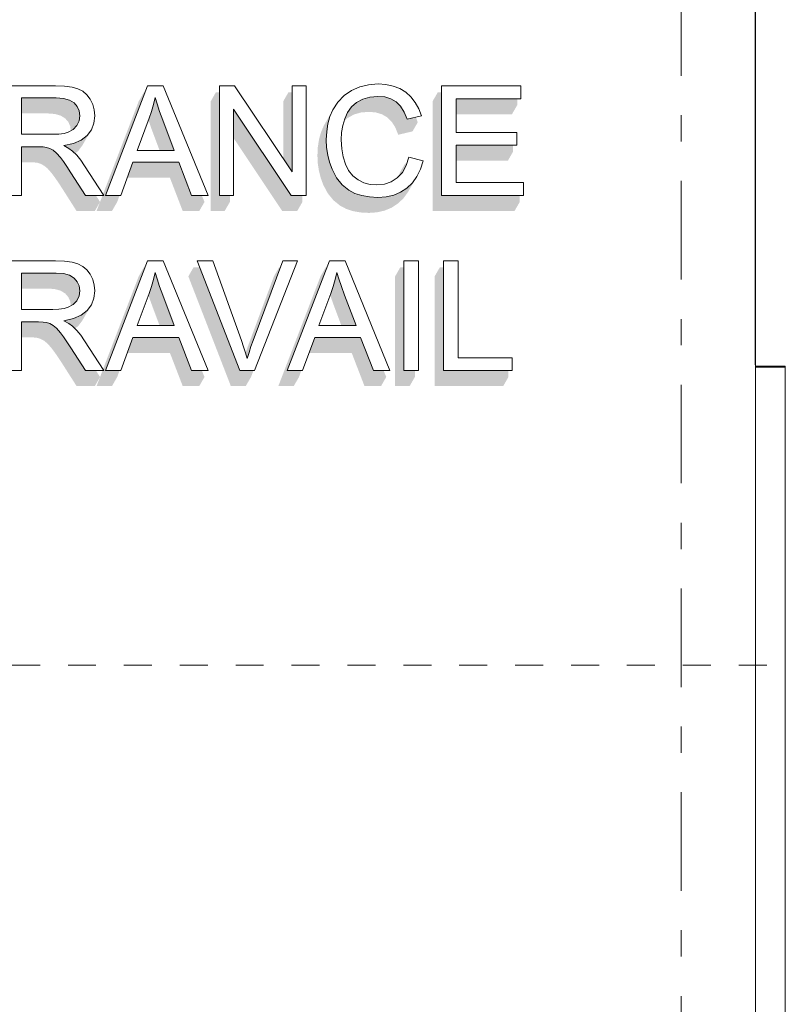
# Model space of a CAD drawing. Header units: millimetres. Extents: x -36476 to 2373, y -53000 to 10500.
# Tile 29 of 35: x -12754 to -10700, y 5150 to 7792. Entities that reach past the tile are written whole.
import ezdxf
from ezdxf.enums import TextEntityAlignment as Align

# ---------------------------------------------------------------- set-up
doc = ezdxf.new("R2010")
doc.units = ezdxf.units.MM
doc.header["$MEASUREMENT"] = 0
doc.linetypes.add('_TIRET COURT 1', pattern=[150, 75, -75])
doc.linetypes.add('Axe', pattern=[546.805537, 264.583325, -105.833328, 70.555556, -105.833328])
for name, color, linetype in [('Nouveau_2D - Dessin général', 7, 'Continuous'), ('Nouveau__Grille structurelle (axe_trame)', 7, 'Continuous'), ('Nouveau__Murs ext - Bardages', 7, 'Continuous'), ('Nouveau__Murs ext - Périphériques', 7, 'Continuous')]:
    doc.layers.add(name, color=color, linetype=linetype)
doc.styles.add('STYLE_GENERE_1', font='arial.ttf')

# ---------------------------------------------------------------- blocks, each defined once
blk = doc.blocks.new('Élément de coupe_8')
at = {"layer": 'Nouveau__Murs ext - Périphériques', "linetype": 'Continuous', "lineweight": 13}
for points in [[(-12637.8, 6865.9), (-12601.6, 6809.1), (-12552.6, 6809.1), (-12538.6, 6833.4), (-12548, 6809.1), (-12506.6, 6809.1), (-12492.6, 6833.5), (-12486.4, 6850.6), (-12524.2, 6850.6), (-12518.3, 6865.9), (-12526.2, 6865.9), (-12530.8, 6853.7), (-12528.8, 6850.6), (-12532, 6850.6), (-12538.6, 6833.5), (-12549.5, 6850.6), (-12577.8, 6850.6), (-12587.6, 6865.9)], [(-12298.8, 6865.9), (-12338.6, 6865.9), (-12316.8, 6809.1), (-12272.4, 6809.1), (-12258.3, 6833.5), (-12265.3, 6850.6), (-12292.9, 6850.6)], [(-12209.6, 6865.9), (-12187.6, 6809.1), (-12147.6, 6809.1), (-12133.6, 6833.5), (-12126.9, 6850.6), (-12163.8, 6850.6), (-12169.7, 6865.9)], [(-12060.2, 6809.1), (-12018.8, 6809.1), (-12004.8, 6833.5), (-11998.6, 6850.6), (-12036.4, 6850.6), (-12030.5, 6865.9), (-12038.4, 6865.9)], [(-11811.1, 6865.9), (-11850.9, 6865.9), (-11829, 6809.1), (-11784.6, 6809.1), (-11770.6, 6833.5), (-11777.6, 6850.6), (-11805.2, 6850.6)], [(-11746.8, 6809.1), (-11707.8, 6809.1), (-11693.8, 6833.5), (-11693.8, 6850.6), (-11723, 6850.6), (-11723, 6865.9), (-11746.8, 6865.9)], [(-11616.9, 6865.9), (-11640.7, 6865.9), (-11640.7, 6809.1), (-11456.7, 6809.1), (-11442.7, 6833.5), (-11442.7, 6850.6), (-11616.9, 6850.6)]]:
    blk.add_hatch(color=7, dxfattribs=at).paths.add_polyline_path(points)
at = {"layer": 'Nouveau__Murs ext - Périphériques', "color": 7, "linetype": 'Continuous', "lineweight": 5}
blk.add_line((-10779.6, 4570), (-10779.6, 6865.9), dxfattribs=at)
blk = doc.blocks.new('Élément de coupe_11')
at = {"layer": 'Nouveau__Murs ext - Périphériques', "linetype": 'Continuous', "lineweight": 13}
for points in [[(-12749.4, 7451.2), (-12749.4, 7409.7), (-12728, 7409.7), (-12715, 7409.4), (-12706.3, 7408.3), (-12697.3, 7405.2), (-12688.5, 7400.5), (-12679.2, 7392.7), (-12668.7, 7380.8), (-12660.7, 7370), (-12651.3, 7356.5), (-12640.6, 7340.2), (-12601.6, 7278.9), (-12552.6, 7278.9), (-12538.6, 7303.3), (-12548, 7278.9), (-12506.6, 7278.9), (-12492.6, 7303.3), (-12486.4, 7320.4), (-12524.2, 7320.4), (-12417.6, 7597.8), (-12420.9, 7597.8), (-12434.9, 7573.4), (-12530.8, 7323.6), (-12528.8, 7320.4), (-12532, 7320.4), (-12538.6, 7303.3), (-12549.5, 7320.4), (-12577.8, 7320.4), (-12616.8, 7381.7), (-12627.5, 7398), (-12636.9, 7411.5), (-12644.9, 7422.3), (-12655.4, 7434.2), (-12664.7, 7442), (-12673.5, 7446.7), (-12682.5, 7449.8), (-12691.2, 7450.9), (-12704.2, 7451.2)], [(-12408.7, 7522.9), (-12402.5, 7504.7), (-12393.9, 7481.4), (-12378.8, 7441.4), (-12339.4, 7441.4), (-12370.1, 7522.9), (-12378.7, 7546.2), (-12385.6, 7566.6), (-12391, 7584), (-12395.2, 7565.2), (-12400.5, 7546.4), (-12406.9, 7527.8)], [(-12227.6, 7597.8), (-12241.6, 7573.4), (-12241.6, 7278.9), (-12204.3, 7278.9), (-12190.2, 7303.3), (-12190.2, 7320.4), (-12217.8, 7320.4), (-12217.8, 7597.8)], [(-12047, 7573.4), (-12047, 7419.3), (-12023.1, 7383.7), (-12023.1, 7597.8), (-12032.9, 7597.8)], [(-11882.1, 7526.6), (-11884, 7519.9), (-11873.9, 7528.8), (-11857.4, 7537.9), (-11838.5, 7543.3), (-11817.1, 7545.1), (-11798.6, 7543.5), (-11782.2, 7538.6), (-11768.1, 7530.4), (-11756.1, 7518.7), (-11746.2, 7503.1), (-11738.4, 7483.6), (-11700, 7492.7), (-11686, 7517.1), (-11691, 7530.7), (-11714.6, 7525.1), (-11722.4, 7544.6), (-11732.3, 7560.2), (-11744.3, 7571.9), (-11758.4, 7580.1), (-11774.8, 7585), (-11793.3, 7586.6), (-11814.7, 7584.8), (-11833.6, 7579.4), (-11850.1, 7570.3), (-11863.8, 7558.3), (-11874.5, 7543.7)], [(-11646.2, 7573.4), (-11646.2, 7278.9), (-11426.4, 7278.9), (-11412.4, 7303.3), (-11412.4, 7320.4), (-11622.4, 7320.4), (-11622.4, 7597.8), (-11632.2, 7597.8)], [(-12749.4, 7540.9), (-12680, 7540.9), (-12660.1, 7539.4), (-12644.1, 7534.9), (-12632.1, 7527.4), (-12623.6, 7517.6), (-12618.6, 7506.2), (-12617, 7494.2), (-12610.6, 7497.7), (-12600.9, 7508.2), (-12595, 7520.8), (-12593.1, 7534.6), (-12594.8, 7547.7), (-12599.8, 7559.1), (-12608.2, 7568.9), (-12620.3, 7576.4), (-12636.3, 7580.9), (-12656.2, 7582.4), (-12749.4, 7582.4)], [(-11583.4, 7538.7), (-11433.2, 7538.7), (-11419.2, 7563.1), (-11419.2, 7580.2), (-11583.4, 7580.2)], [(-12180.4, 7551.9), (-12180.4, 7474.7), (-12049.6, 7278.9), (-12009.6, 7278.9), (-11995.6, 7303.3), (-11995.6, 7320.4), (-12025.8, 7320.4)], [(-11955.3, 7428.4), (-11954.4, 7407.6), (-11951.5, 7387.6), (-11946.6, 7368.2), (-11939.8, 7349.4), (-11927.8, 7326.9), (-11912.7, 7308.1), (-11894.4, 7293.3), (-11878.3, 7284.8), (-11860.1, 7278.7), (-11839.6, 7275.1), (-11816.9, 7273.9), (-11794.8, 7275.5), (-11774.5, 7280.2), (-11755.9, 7288.1), (-11739.1, 7299.1), (-11724.4, 7313.1), (-11712.1, 7330), (-11698.1, 7354.4), (-11692.5, 7365.8), (-11700.6, 7354.7), (-11715.3, 7340.6), (-11732.1, 7329.6), (-11750.7, 7321.7), (-11771, 7317), (-11793.1, 7315.4), (-11815.8, 7316.6), (-11836.3, 7320.3), (-11854.5, 7326.3), (-11870.6, 7334.8), (-11888.9, 7349.6), (-11904, 7368.4), (-11916, 7390.9), (-11922.8, 7409.7), (-11927.6, 7429.1), (-11930.6, 7449.1), (-11931.5, 7469.9), (-11930.4, 7492.2), (-11927.1, 7513), (-11921.6, 7532.3), (-11916.2, 7544.9), (-11923.8, 7533.1), (-11937.8, 7508.6), (-11945.5, 7490.8), (-11951, 7471.5), (-11954.2, 7450.7)], [(-12610.1, 7460.1), (-12635.9, 7454.4), (-12622.3, 7447), (-12612.4, 7439.8), (-12605.9, 7433.2), (-12597, 7440.2), (-12585.7, 7455.7), (-12571.7, 7480.1), (-12568.7, 7487.8), (-12573.2, 7481.7), (-12589.2, 7469.2)], [(-11583.4, 7455.4), (-11583.4, 7413.9), (-11444.3, 7413.9), (-11430.3, 7438.3), (-11430.3, 7455.4)], [(-12465.5, 7368.1), (-12351.1, 7368.1), (-12316.8, 7278.9), (-12272.4, 7278.9), (-12258.3, 7303.3), (-12265.3, 7320.4), (-12292.9, 7320.4), (-12327.3, 7409.6), (-12450.4, 7409.6)], [(-11734, 7382.2), (-11737.2, 7371.6), (-11727.4, 7382.3), (-11717.1, 7400.9), (-11715.7, 7405.5), (-11720, 7406.6)], [(-12749.4, 7071), (-12680, 7071), (-12660.1, 7069.5), (-12644.1, 7065), (-12632.1, 7057.6), (-12623.6, 7047.8), (-12618.6, 7036.3), (-12617, 7024.3), (-12610.6, 7027.8), (-12600.9, 7038.3), (-12595, 7051), (-12593.1, 7064.7), (-12594.8, 7077.8), (-12599.8, 7089.3), (-12608.2, 7099.1), (-12620.3, 7106.5), (-12636.3, 7111), (-12656.2, 7112.5), (-12749.4, 7112.5)], [(-12526.2, 6865.9), (-12518.3, 6865.9), (-12417.6, 7128), (-12420.9, 7128), (-12434.9, 7103.6)], [(-12408.7, 7053), (-12402.5, 7034.9), (-12393.9, 7011.6), (-12378.8, 6971.5), (-12339.4, 6971.5), (-12370.1, 7053.1), (-12378.7, 7076.4), (-12385.6, 7096.7), (-12391, 7114.1), (-12395.2, 7095.3), (-12400.5, 7076.5), (-12406.9, 7057.9)], [(-12301.7, 7103.6), (-12209.6, 6865.9), (-12169.7, 6865.9), (-12271.3, 7128), (-12287.7, 7128)], [(-12148.3, 6898.6), (-12148.2, 6898.3), (-12143.7, 6882.9), (-12138.9, 6899), (-12133.6, 6915), (-12127.8, 6931.1), (-12054.6, 7128), (-12058.1, 7128), (-12072.1, 7103.6)], [(-11947.1, 7103.6), (-12038.4, 6865.9), (-12030.5, 6865.9), (-11929.9, 7128), (-11933.1, 7128)], [(-11919.1, 7057.9), (-11920.9, 7053), (-11914.7, 7034.9), (-11906.1, 7011.6), (-11891, 6971.5), (-11851.6, 6971.5), (-11882.3, 7053.1), (-11890.9, 7076.4), (-11897.9, 7096.7), (-11903.2, 7114.1), (-11907.5, 7095.3), (-11912.8, 7076.5)], [(-11732.8, 7128), (-11746.8, 7103.6), (-11746.8, 6865.9), (-11723, 6865.9), (-11723, 7128)], [(-11640.7, 7103.6), (-11640.7, 6865.9), (-11616.9, 6865.9), (-11616.9, 7128), (-11626.7, 7128)], [(-12635.9, 6984.6), (-12622.3, 6977.2), (-12612.4, 6969.9), (-12605.9, 6963.4), (-12597, 6970.4), (-12585.7, 6985.8), (-12571.7, 7010.2), (-12568.7, 7018), (-12573.2, 7011.9), (-12589.2, 6999.3), (-12610.1, 6990.2)], [(-12749.4, 6981.3), (-12749.4, 6939.8), (-12728, 6939.8), (-12715, 6939.5), (-12706.3, 6938.4), (-12697.3, 6935.4), (-12688.5, 6930.6), (-12679.2, 6922.9), (-12668.7, 6910.9), (-12660.7, 6900.1), (-12651.3, 6886.6), (-12640.6, 6870.3), (-12637.8, 6865.9), (-12587.6, 6865.9), (-12616.8, 6911.8), (-12627.5, 6928.1), (-12636.9, 6941.7), (-12644.9, 6952.4), (-12655.4, 6964.4), (-12664.7, 6972.1), (-12673.5, 6976.9), (-12682.5, 6979.9), (-12691.2, 6981), (-12704.2, 6981.3)], [(-12450.4, 6939.8), (-12465.5, 6898.2), (-12351.1, 6898.2), (-12338.6, 6865.9), (-12298.8, 6865.9), (-12327.3, 6939.8)], [(-11977.7, 6898.2), (-11863.3, 6898.2), (-11850.9, 6865.9), (-11811.1, 6865.9), (-11839.5, 6939.8), (-11962.7, 6939.8)]]:
    blk.add_hatch(color=7, dxfattribs=at).paths.add_polyline_path(points)
at = {"layer": 'Nouveau__Murs ext - Périphériques', "color": 7, "linetype": 'Continuous', "lineweight": 30}
blk.add_line((-10779.6, 6865.9), (-10779.6, 8220), dxfattribs=at)
blk = doc.blocks.new('Élément de coupe_51')
at = {"layer": 'Nouveau__Murs ext - Bardages', "color": 7, "linetype": 'Continuous', "lineweight": 13}
for p in [(-10779.6, 6859.8), (-10699.7, 2502.8)]:
    blk.add_line(p, (-10699.7, 6859.8), dxfattribs=at)
blk = doc.blocks.new('Élément de coupe_77')
at = {"layer": 'Nouveau__Murs ext - Bardages', "color": 7, "linetype": 'Continuous', "lineweight": 13}
for p, q in [((-12839.6, 7614.9), (-13038.3, 7614.9)), ((-13038.3, 7614.9), (-13038.3, 7320.4)), ((-12839.6, 7580.2), (-12839.6, 7614.9)), ((-12657.8, 7614.9), (-12788.3, 7614.9)), ((-12788.3, 7614.9), (-12788.3, 7320.4)), ((-12633.6, 7614.1), (-12657.8, 7614.9)), ((-12613.7, 7611.4), (-12633.6, 7614.1)), ((-12597.9, 7607), (-12613.7, 7611.4)), ((-12411.1, 7614.9), (-12524.2, 7320.4)), ((-12369.1, 7614.9), (-12411.1, 7614.9)), ((-12248.5, 7320.4), (-12369.1, 7614.9)), ((-12177.8, 7614.9), (-12217.8, 7614.9)), ((-12217.8, 7614.9), (-12217.8, 7320.4)), ((-12023.1, 7383.7), (-12177.8, 7614.9)), ((-11985.8, 7614.9), (-12023.1, 7614.9)), ((-12023.1, 7614.9), (-12023.1, 7383.7)), ((-11985.8, 7320.4), (-11985.8, 7614.9)), ((-11841.6, 7612.1), (-11863.9, 7602.2)), ((-11817.8, 7618), (-11841.6, 7612.1)), ((-11792.5, 7620), (-11817.8, 7618)), ((-11771.3, 7618.6), (-11792.5, 7620)), ((-11751.8, 7614.3), (-11771.3, 7618.6)), ((-11734.1, 7607.3), (-11751.8, 7614.3)), ((-11409.4, 7614.9), (-11622.4, 7614.9)), ((-11622.4, 7614.9), (-11622.4, 7320.4)), ((-11409.4, 7580.2), (-11409.4, 7614.9)), ((-12585.2, 7600.4), (-12597.9, 7607)), ((-12574.2, 7591), (-12585.2, 7600.4)), ((-12565.2, 7579), (-12574.2, 7591)), ((-12395.2, 7565.2), (-12391, 7584)), ((-12391, 7584), (-12385.6, 7566.6)), ((-11883.9, 7588.5), (-11900.6, 7571.2)), ((-11863.9, 7602.2), (-11883.9, 7588.5)), ((-11833.6, 7579.4), (-11814.7, 7584.8)), ((-11814.7, 7584.8), (-11793.3, 7586.6)), ((-11793.3, 7586.6), (-11774.8, 7585)), ((-11774.8, 7585), (-11758.4, 7580.1)), ((-11718.2, 7597.5), (-11734.1, 7607.3)), ((-11704.3, 7585.1), (-11718.2, 7597.5)), ((-11692.6, 7570.4), (-11704.3, 7585.1)), ((-12999.3, 7489), (-12999.3, 7580.2)), ((-12999.3, 7580.2), (-12839.6, 7580.2)), ((-12749.4, 7485), (-12749.4, 7582.4)), ((-12749.4, 7582.4), (-12656.2, 7582.4)), ((-12656.2, 7582.4), (-12636.3, 7580.9)), ((-12636.3, 7580.9), (-12620.3, 7576.4)), ((-12620.3, 7576.4), (-12608.2, 7568.9)), ((-12608.2, 7568.9), (-12599.8, 7559.1)), ((-12599.8, 7559.1), (-12594.8, 7547.7)), ((-12558.3, 7565.1), (-12565.2, 7579)), ((-12554.3, 7550.3), (-12558.3, 7565.1)), ((-12400.5, 7546.4), (-12395.2, 7565.2)), ((-12385.6, 7566.6), (-12378.7, 7546.2)), ((-11900.6, 7571.2), (-11914, 7550.2)), ((-11874.5, 7543.7), (-11863.8, 7558.3)), ((-11863.8, 7558.3), (-11850.1, 7570.3)), ((-11850.1, 7570.3), (-11833.6, 7579.4)), ((-11758.4, 7580.1), (-11744.3, 7571.9)), ((-11744.3, 7571.9), (-11732.3, 7560.2)), ((-11732.3, 7560.2), (-11722.4, 7544.6)), ((-11683.3, 7553.4), (-11692.6, 7570.4)), ((-11583.4, 7490), (-11583.4, 7580.2)), ((-11583.4, 7580.2), (-11409.4, 7580.2)), ((-12593.1, 7534.6), (-12595, 7520.8)), ((-12594.8, 7547.7), (-12593.1, 7534.6)), ((-12555.2, 7514.8), (-12552.9, 7534.6)), ((-12552.9, 7534.6), (-12554.3, 7550.3)), ((-12406.9, 7527.8), (-12400.5, 7546.4)), ((-12378.7, 7546.2), (-12370.1, 7522.9)), ((-12180.4, 7320.4), (-12180.4, 7551.9)), ((-12180.4, 7551.9), (-12025.8, 7320.4)), ((-11921.6, 7532.3), (-11927.1, 7513)), ((-11914, 7550.2), (-11921.6, 7532.3)), ((-11882.1, 7526.6), (-11874.5, 7543.7)), ((-11722.4, 7544.6), (-11714.6, 7525.1)), ((-11714.6, 7525.1), (-11676.2, 7534.2)), ((-11676.2, 7534.2), (-11683.3, 7553.4)), ((-12600.9, 7508.2), (-12610.6, 7497.7)), ((-12595, 7520.8), (-12600.9, 7508.2)), ((-12561.9, 7497.2), (-12555.2, 7514.8)), ((-12439.2, 7441.4), (-12406.9, 7527.8)), ((-12370.1, 7522.9), (-12339.4, 7441.4)), ((-11927.1, 7513), (-11930.4, 7492.2)), ((-11890.3, 7489.3), (-11887.3, 7508.2)), ((-11887.3, 7508.2), (-11882.1, 7526.6)), ((-12861.1, 7489), (-12999.3, 7489)), ((-12861.1, 7454.2), (-12861.1, 7489)), ((-12665.6, 7485), (-12749.4, 7485)), ((-12649.1, 7485.6), (-12665.6, 7485)), ((-12635.2, 7487.4), (-12649.1, 7485.6)), ((-12623.8, 7490.5), (-12635.2, 7487.4)), ((-12610.6, 7497.7), (-12623.8, 7490.5)), ((-12589.2, 7469.2), (-12573.2, 7481.7)), ((-12573.2, 7481.7), (-12561.9, 7497.2)), ((-11930.4, 7492.2), (-11931.5, 7469.9)), ((-11891.4, 7470.1), (-11890.3, 7489.3)), ((-11420.5, 7490), (-11583.4, 7490)), ((-11420.5, 7455.4), (-11420.5, 7490)), ((-12999.3, 7320.4), (-12999.3, 7454.2)), ((-12999.3, 7454.2), (-12861.1, 7454.2)), ((-12635.9, 7454.4), (-12610.1, 7460.1)), ((-12622.3, 7447), (-12635.9, 7454.4)), ((-12610.1, 7460.1), (-12589.2, 7469.2)), ((-11931.5, 7469.9), (-11930.6, 7449.1)), ((-11890.1, 7446.1), (-11891.4, 7470.1)), ((-11583.4, 7355.2), (-11583.4, 7455.4)), ((-11583.4, 7455.4), (-11420.5, 7455.4)), ((-12749.4, 7320.4), (-12749.4, 7451.2)), ((-12749.4, 7451.2), (-12704.2, 7451.2)), ((-12704.2, 7451.2), (-12691.2, 7450.9)), ((-12691.2, 7450.9), (-12682.5, 7449.8)), ((-12682.5, 7449.8), (-12673.5, 7446.7)), ((-12673.5, 7446.7), (-12664.7, 7442)), ((-12664.7, 7442), (-12655.4, 7434.2)), ((-12655.4, 7434.2), (-12644.9, 7422.3)), ((-12612.4, 7439.8), (-12622.3, 7447)), ((-12601.2, 7428.4), (-12612.4, 7439.8)), ((-12590.4, 7415.4), (-12601.2, 7428.4)), ((-12339.4, 7441.4), (-12439.2, 7441.4)), ((-11930.6, 7449.1), (-11927.6, 7429.1)), ((-11927.6, 7429.1), (-11922.8, 7409.7)), ((-11886.5, 7424.2), (-11890.1, 7446.1)), ((-12644.9, 7422.3), (-12636.9, 7411.5)), ((-12636.9, 7411.5), (-12627.5, 7398)), ((-12580, 7400.6), (-12590.4, 7415.4)), ((-12528.8, 7320.4), (-12580, 7400.6)), ((-12482.8, 7320.4), (-12450.4, 7409.6)), ((-12450.4, 7409.6), (-12327.3, 7409.6)), ((-12327.3, 7409.6), (-12292.9, 7320.4)), ((-11922.8, 7409.7), (-11916, 7390.9)), ((-11880.4, 7404.5), (-11886.5, 7424.2)), ((-11871.8, 7387.4), (-11880.4, 7404.5)), ((-11717.1, 7400.9), (-11727.4, 7382.3)), ((-11710.2, 7423.7), (-11717.1, 7400.9)), ((-11671.2, 7413.8), (-11710.2, 7423.7)), ((-11678.5, 7391.3), (-11671.2, 7413.8)), ((-12627.5, 7398), (-12616.8, 7381.7)), ((-12616.8, 7381.7), (-12577.8, 7320.4)), ((-11916, 7390.9), (-11904, 7368.4)), ((-11860.4, 7373.4), (-11871.8, 7387.4)), ((-11846.4, 7362.6), (-11860.4, 7373.4)), ((-11727.4, 7382.3), (-11740.9, 7367.6)), ((-11688.3, 7371.5), (-11678.5, 7391.3)), ((-11904, 7368.4), (-11888.9, 7349.6)), ((-11888.9, 7349.6), (-11870.6, 7334.8)), ((-11830.5, 7354.9), (-11846.4, 7362.6)), ((-11813.9, 7350.3), (-11830.5, 7354.9)), ((-11796.3, 7348.8), (-11813.9, 7350.3)), ((-11775.6, 7350.9), (-11796.3, 7348.8)), ((-11757.1, 7357.1), (-11775.6, 7350.9)), ((-11740.9, 7367.6), (-11757.1, 7357.1)), ((-11715.3, 7340.6), (-11700.6, 7354.7)), ((-11700.6, 7354.7), (-11688.3, 7371.5)), ((-11402.6, 7355.2), (-11583.4, 7355.2)), ((-11402.6, 7320.4), (-11402.6, 7355.2)), ((-13038.3, 7320.4), (-12999.3, 7320.4)), ((-12788.3, 7320.4), (-12749.4, 7320.4)), ((-12577.8, 7320.4), (-12528.8, 7320.4)), ((-12524.2, 7320.4), (-12482.8, 7320.4)), ((-12292.9, 7320.4), (-12248.5, 7320.4)), ((-12217.8, 7320.4), (-12180.4, 7320.4)), ((-12025.8, 7320.4), (-11985.8, 7320.4)), ((-11870.6, 7334.8), (-11854.5, 7326.3)), ((-11854.5, 7326.3), (-11836.3, 7320.3)), ((-11836.3, 7320.3), (-11815.8, 7316.6)), ((-11771, 7317), (-11750.7, 7321.7)), ((-11750.7, 7321.7), (-11732.1, 7329.6)), ((-11732.1, 7329.6), (-11715.3, 7340.6)), ((-11622.4, 7320.4), (-11402.6, 7320.4)), ((-11815.8, 7316.6), (-11793.1, 7315.4)), ((-11793.1, 7315.4), (-11771, 7317))]:
    blk.add_line(p, q, dxfattribs=at)
blk = doc.blocks.new('Élément de coupe_78')
at = {"layer": 'Nouveau__Murs ext - Bardages', "color": 7, "linetype": 'Continuous', "lineweight": 13}
for p, q in [((-12828.9, 7145.1), (-13062.4, 7145.1)), ((-13062.4, 7145.1), (-13062.4, 7110.3)), ((-12828.9, 7110.3), (-12828.9, 7145.1)), ((-12657.8, 7145.1), (-12788.3, 7145.1)), ((-12788.3, 7145.1), (-12788.3, 6850.6)), ((-12633.6, 7144.2), (-12657.8, 7145.1)), ((-12613.7, 7141.5), (-12633.6, 7144.2)), ((-12597.9, 7137.1), (-12613.7, 7141.5)), ((-12585.2, 7130.5), (-12597.9, 7137.1)), ((-12411.1, 7145.1), (-12524.2, 6850.6)), ((-12369.1, 7145.1), (-12411.1, 7145.1)), ((-12248.5, 6850.6), (-12369.1, 7145.1)), ((-12235.7, 7145.1), (-12277.9, 7145.1)), ((-12277.9, 7145.1), (-12163.8, 6850.6)), ((-12159.1, 6931.1), (-12235.7, 7145.1)), ((-12048.3, 7145.1), (-12127.8, 6931.1)), ((-12123.8, 6850.6), (-12008.5, 7145.1)), ((-12008.5, 7145.1), (-12048.3, 7145.1)), ((-11923.3, 7145.1), (-12036.4, 6850.6)), ((-11881.3, 7145.1), (-11923.3, 7145.1)), ((-11760.8, 6850.6), (-11881.3, 7145.1)), ((-11684, 7145.1), (-11723, 7145.1)), ((-11723, 7145.1), (-11723, 6850.6)), ((-11684, 6850.6), (-11684, 7145.1)), ((-11578, 7145.1), (-11616.9, 7145.1)), ((-11616.9, 7145.1), (-11616.9, 6850.6)), ((-11578, 6885.3), (-11578, 7145.1)), ((-13062.4, 7110.3), (-12965.3, 7110.3)), ((-12965.3, 7110.3), (-12965.3, 6850.6)), ((-12926.4, 6850.6), (-12926.4, 7110.3)), ((-12926.4, 7110.3), (-12828.9, 7110.3)), ((-12749.4, 7015.1), (-12749.4, 7112.5)), ((-12749.4, 7112.5), (-12656.2, 7112.5)), ((-12656.2, 7112.5), (-12636.3, 7111)), ((-12636.3, 7111), (-12620.3, 7106.5)), ((-12574.2, 7121.1), (-12585.2, 7130.5)), ((-12565.2, 7109.1), (-12574.2, 7121.1)), ((-12558.3, 7095.2), (-12565.2, 7109.1)), ((-12395.2, 7095.3), (-12391, 7114.1)), ((-12391, 7114.1), (-12385.6, 7096.7)), ((-11907.5, 7095.3), (-11903.2, 7114.1)), ((-11903.2, 7114.1), (-11897.9, 7096.7)), ((-12620.3, 7106.5), (-12608.2, 7099.1)), ((-12608.2, 7099.1), (-12599.8, 7089.3)), ((-12599.8, 7089.3), (-12594.8, 7077.8)), ((-12554.3, 7080.4), (-12558.3, 7095.2)), ((-12400.5, 7076.5), (-12395.2, 7095.3)), ((-12385.6, 7096.7), (-12378.7, 7076.4)), ((-11912.8, 7076.5), (-11907.5, 7095.3)), ((-11897.9, 7096.7), (-11890.9, 7076.4)), ((-12593.1, 7064.7), (-12595, 7051)), ((-12594.8, 7077.8), (-12593.1, 7064.7)), ((-12555.2, 7044.9), (-12552.9, 7064.7)), ((-12552.9, 7064.7), (-12554.3, 7080.4)), ((-12439.2, 6971.5), (-12406.9, 7057.9)), ((-12406.9, 7057.9), (-12400.5, 7076.5)), ((-12378.7, 7076.4), (-12370.1, 7053.1)), ((-11951.4, 6971.5), (-11919.1, 7057.9)), ((-11919.1, 7057.9), (-11912.8, 7076.5)), ((-11890.9, 7076.4), (-11882.3, 7053.1)), ((-12600.9, 7038.3), (-12610.6, 7027.8)), ((-12595, 7051), (-12600.9, 7038.3)), ((-12561.9, 7027.3), (-12555.2, 7044.9)), ((-12370.1, 7053.1), (-12339.4, 6971.5)), ((-11882.3, 7053.1), (-11851.6, 6971.5)), ((-12665.6, 7015.1), (-12749.4, 7015.1)), ((-12649.1, 7015.7), (-12665.6, 7015.1)), ((-12635.2, 7017.5), (-12649.1, 7015.7)), ((-12623.8, 7020.6), (-12635.2, 7017.5)), ((-12610.6, 7027.8), (-12623.8, 7020.6)), ((-12589.2, 6999.3), (-12573.2, 7011.9)), ((-12573.2, 7011.9), (-12561.9, 7027.3)), ((-12749.4, 6850.6), (-12749.4, 6981.3)), ((-12749.4, 6981.3), (-12704.2, 6981.3)), ((-12704.2, 6981.3), (-12691.2, 6981)), ((-12691.2, 6981), (-12682.5, 6979.9)), ((-12682.5, 6979.9), (-12673.5, 6976.9)), ((-12673.5, 6976.9), (-12664.7, 6972.1)), ((-12635.9, 6984.6), (-12610.1, 6990.2)), ((-12622.3, 6977.2), (-12635.9, 6984.6)), ((-12612.4, 6969.9), (-12622.3, 6977.2)), ((-12610.1, 6990.2), (-12589.2, 6999.3)), ((-12664.7, 6972.1), (-12655.4, 6964.4)), ((-12655.4, 6964.4), (-12644.9, 6952.4)), ((-12644.9, 6952.4), (-12636.9, 6941.7)), ((-12601.2, 6958.6), (-12612.4, 6969.9)), ((-12590.4, 6945.5), (-12601.2, 6958.6)), ((-12339.4, 6971.5), (-12439.2, 6971.5)), ((-11851.6, 6971.5), (-11951.4, 6971.5)), ((-12636.9, 6941.7), (-12627.5, 6928.1)), ((-12627.5, 6928.1), (-12616.8, 6911.8)), ((-12580, 6930.7), (-12590.4, 6945.5)), ((-12528.8, 6850.6), (-12580, 6930.7)), ((-12482.8, 6850.6), (-12450.4, 6939.8)), ((-12450.4, 6939.8), (-12327.3, 6939.8)), ((-12327.3, 6939.8), (-12292.9, 6850.6)), ((-12153.3, 6914.3), (-12159.1, 6931.1)), ((-12127.8, 6931.1), (-12133.6, 6915)), ((-11995, 6850.6), (-11962.7, 6939.8)), ((-11962.7, 6939.8), (-11839.5, 6939.8)), ((-11839.5, 6939.8), (-11805.2, 6850.6)), ((-12616.8, 6911.8), (-12577.8, 6850.6)), ((-12148.2, 6898.3), (-12153.3, 6914.3)), ((-12143.7, 6882.9), (-12148.2, 6898.3)), ((-12138.9, 6899), (-12143.7, 6882.9)), ((-12133.6, 6915), (-12138.9, 6899)), ((-11432.9, 6885.3), (-11578, 6885.3)), ((-11432.9, 6850.6), (-11432.9, 6885.3)), ((-12965.3, 6850.6), (-12926.4, 6850.6)), ((-12788.3, 6850.6), (-12749.4, 6850.6)), ((-12577.8, 6850.6), (-12528.8, 6850.6)), ((-12524.2, 6850.6), (-12482.8, 6850.6)), ((-12292.9, 6850.6), (-12248.5, 6850.6)), ((-12163.8, 6850.6), (-12123.8, 6850.6)), ((-12036.4, 6850.6), (-11995, 6850.6)), ((-11805.2, 6850.6), (-11760.8, 6850.6)), ((-11723, 6850.6), (-11684, 6850.6)), ((-11616.9, 6850.6), (-11432.9, 6850.6))]:
    blk.add_line(p, q, dxfattribs=at)
blk = doc.blocks.new('Élément de coupe_93')
at = {"layer": 'Nouveau__Murs ext - Bardages', "color": 7, "linetype": 'Continuous', "lineweight": 13}
for p, q in [((-10779.6, 6862.8), (-10699.7, 6862.8)), ((-10699.7, 6862.8), (-10699.7, 6859.8))]:
    blk.add_line(p, q, dxfattribs=at)
blk = doc.blocks.new('Marque grille standard[5]', base_point=(-10979.6, 10000))
at = {"layer": 'Nouveau__Grille structurelle (axe_trame)', "color": 1, "linetype": 'Axe', "lineweight": 20}
blk.add_line((-10979.6, 9000), (-10979.6, -3000), dxfattribs=at)
at = {"layer": 'Nouveau__Grille structurelle (axe_trame)', "color": 7, "lineweight": 13, "style": 'STYLE_GENERE_1'}
for tag, p in [('AC_MarkerText_1_0', (-10979.6, 10337.5)), ('AC_MarkerText_1_1', (-10979.6, -4162.5))]:
    blk.add_attdef(tag, text='', height=175, rotation=360, dxfattribs=at).set_placement(p, align=Align.TOP_CENTER)

msp = doc.modelspace()

# ---------------------------------------------------------------- linework, layer by layer
at = {"layer": 'Nouveau_2D - Dessin général', "color": 7, "linetype": '_TIRET COURT 1', "lineweight": 13}
msp.add_line((-10749.6, 6060), (-28433.6, 6060), dxfattribs=at)

# ---------------------------------------------------------------- block references
at = {"layer": 'Nouveau__Grille structurelle (axe_trame)', "color": 7, "linetype": 'Continuous', "lineweight": 13}
msp.add_blockref('Marque grille standard[5]', (-10979.6, 10000), dxfattribs=at)
at = {"layer": 'Nouveau__Murs ext - Bardages', "lineweight": 0}
for name in ['Élément de coupe_77', 'Élément de coupe_78', 'Élément de coupe_93', 'Élément de coupe_51']:
    msp.add_blockref(name, (0, 0), dxfattribs=at)
at = {"layer": 'Nouveau__Murs ext - Périphériques', "lineweight": 0}
for name in ['Élément de coupe_11', 'Élément de coupe_8']:
    msp.add_blockref(name, (0, 0), dxfattribs=at)

doc.saveas('drawing.dxf')
